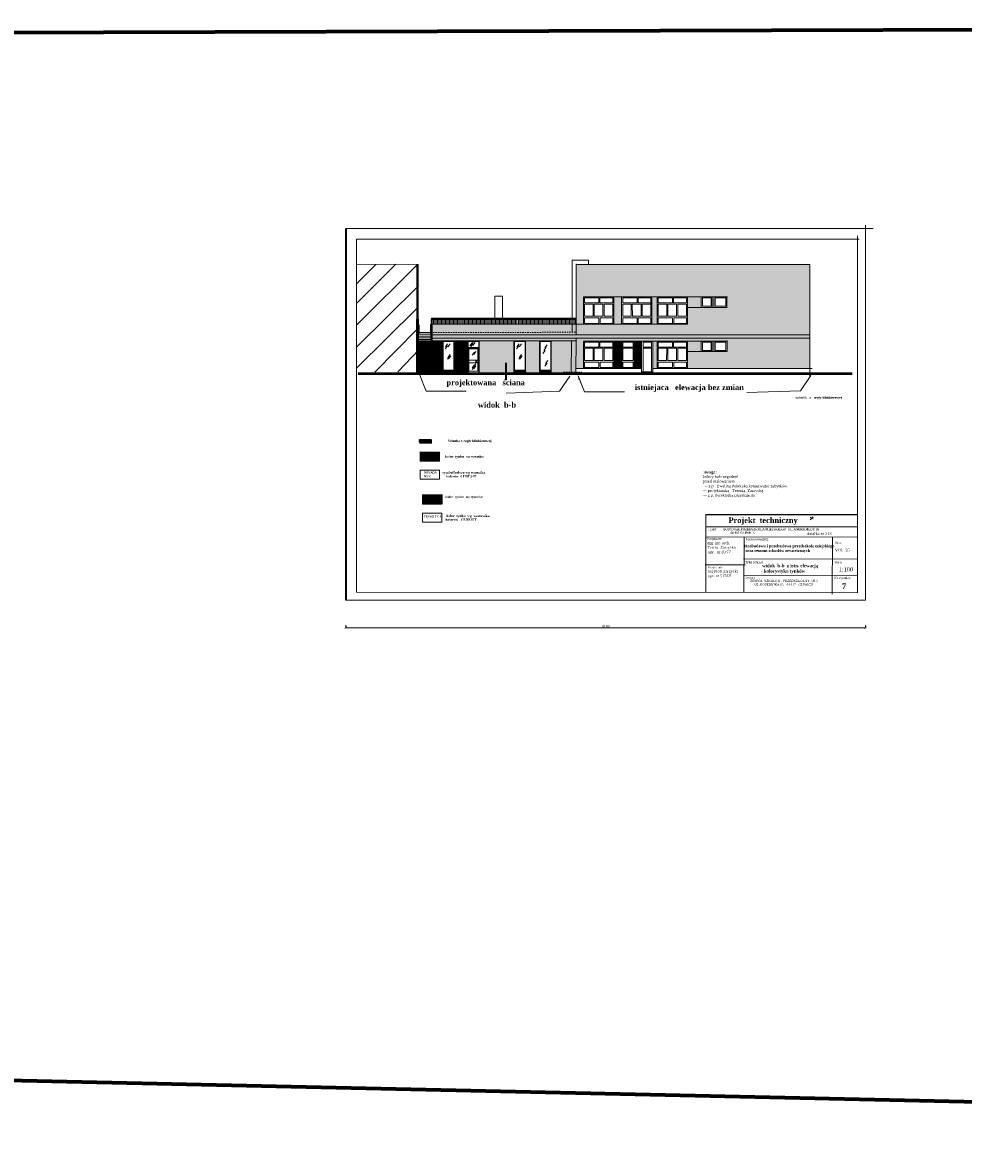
# Model space of a CAD drawing. Header units: millimetres. Extents: x 71367 to 297009, y -32559 to 7655.
# Tile 5 of 17: x 81849 to 89448, y -32559 to -23426. Entities that reach past the tile are written whole.
import ezdxf

# ---------------------------------------------------------------- set-up
doc = ezdxf.new("R2010")
doc.units = ezdxf.units.MM
doc.linetypes.add('2_LKR', pattern=[20, 12, -8])
doc.linetypes.add('ACAD_ISO03W100', pattern=[30, 12, -18])
doc.layers.get('0').update_dxf_attribs({"lineweight": 70})
doc.layers.add('URZADZENIA SANITARNE', color=7, linetype='Continuous')
doc.layers.add('wymiarowanie', color=7, linetype='Continuous', lineweight=30)
doc.styles.get("Standard").update_dxf_attribs({"font": 'phagspa.ttf'})
doc.dimstyles.new('ISO-25', dxfattribs={"dimtxt": 20, "dimasz": 20, "dimexe": 1.25, "dimexo": 0.625, "dimtad": 1, "dimdec": 0, "dimtxsty": 'Standard', "dimblk": 'ARCHTICK', "dimcen": 2.5, "dimclrd": 6, "dimclre": 6, "dimadec": 0, "dimazin": 0, "dimtfac": 1, "dimtdec": 0, "dimtmove": 0, "dimatfit": 3, "dimldrblk": 'ARCHTICK', "dimfxl": 20, "dimfxlon": 1, "dimlwd": 9, "dimlwe": 9, "dimarcsym": 0})
pattern_1 = [(0, (12081.377, -116.803), (0, 6.985), [5.08, -1.905]), (90, (12081.377, -116.803), (-6.985, 4e-16), [5.08, -1.905])]
pattern_2 = [(0, (0, 0), (0, 6.985), [5.08, -1.905]), (90, (0, 0), (-6.985, 4e-16), [5.08, -1.905])]

# ---------------------------------------------------------------- blocks, each defined once
blk = doc.blocks.new('_ArchTick')
at = {"color": 0, "linetype": 'ByBlock', "const_width": 0.15}
blk.add_lwpolyline([(-0.5, -0.5), (0.5, 0.5)], dxfattribs=at)
blk = doc.blocks.new('*D750')
at = {"color": 6, "lineweight": 9, "transparency": 16777216}
for p, q in [((84459.9, -28293.4), (84459.9, -28314.6)), ((88659, -28293.4), (88659, -28314.6)), ((88659, -28313.4), (84459.9, -28313.4))]:
    blk.add_line(p, q, dxfattribs=at)
at = {"layer": 'Defpoints', "color": 0, "lineweight": 25, "transparency": 16777216}
for p in [(84459.9, -28089.3), (88659, -28089.3), (84459.9, -28313.4)]:
    blk.add_point(p, dxfattribs=at)
at = {"color": 6, "lineweight": 9, "transparency": 16777216, "xscale": 20, "yscale": 20, "zscale": 20, "rotation": 180}
blk.add_blockref('_ArchTick', (84459.9, -28313.4), dxfattribs=at)
at = {"color": 6, "lineweight": 9, "transparency": 16777216, "xscale": 20, "yscale": 20, "zscale": 20}
blk.add_blockref('_ArchTick', (88659, -28313.4), dxfattribs=at)
at = {"color": 0, "lineweight": 30, "transparency": 16777216, "insert": (86559.4, -28302.3), "char_height": 20, "attachment_point": 5}
blk.add_mtext('4199', dxfattribs=at)

msp = doc.modelspace()

# ---------------------------------------------------------------- hatches: boundary and pattern name
at = {"layer": 'URZADZENIA SANITARNE', "lineweight": 20, "transparency": 33554595}
h = msp.add_hatch(dxfattribs=at)
h.set_pattern_fill('ANGLE', color=51)
h.set_pattern_definition(pattern_1)
h.paths.add_polyline_path([(88208, -25379.4), (86321.7, -25379.4), (86320.3, -25861.1), (86379.1, -25861.1), (86379.1, -25641.1), (86687.3, -25641.1), (86974.3, -25641.1), (87538.8, -25641.1), (87538.8, -25726.1), (87219.4, -25726.1), (87219.4, -25861.1), (86974.3, -25861.1), (86320.4, -25861.1), (86320.4, -25927.1), (86320.1, -25927.1), (86320.1, -25946.7), (88208, -25946.7)])
h = msp.add_hatch(dxfattribs=at)
h.set_pattern_fill('ANGLE', color=22)
h.set_pattern_definition(pattern_1)
h.paths.add_polyline_path([(86687.3, -25641.1), (86624.2, -25641.1), (86624.2, -25861.1), (86687.3, -25861.1)])
h.paths.add_polyline_path([(86974.3, -25641.1), (86932.3, -25641.1), (86932.3, -25861.1), (86974.2, -25861.1), (86974.2, -25825.4)])
h.paths.add_polyline_path([(87329.2, -25641.1), (87219.4, -25641.1), (87219.4, -25726.1), (87329.2, -25726.1)])
h = msp.add_hatch(dxfattribs=at)
h.set_pattern_fill('ANGLE', color=51)
h.set_pattern_definition(pattern_1)
h.paths.add_polyline_path([(86320.3, -25861.1), (85155.9, -25861.1), (85156, -25946.7), (86320.1, -25946.7)])
h = msp.add_hatch(dxfattribs=at)
h.set_pattern_fill('ANGLE', color=22)
h.set_pattern_definition(pattern_2)
h.paths.add_polyline_path([(85241.2, -25996.8), (85156.1, -25997), (85156.1, -26008.6), (85108.6, -26008.6), (85097.2, -26008.6), (85097.2, -26026.8), (85087.9, -26026.8), (85087.8, -26008.6), (85038, -26008.6), (85037.4, -26259.1), (85241.2, -26259.1)])
h = msp.add_hatch(dxfattribs=at)
h.set_pattern_fill('ANGLE', color=22)
h.set_pattern_definition(pattern_1)
h.paths.add_polyline_path([(88208, -25946.7), (85156, -25946.7), (85156.1, -25974.8), (88208, -25974.8)])
h = msp.add_hatch(dxfattribs=at)
h.set_pattern_fill('ANGLE', color=51)
h.set_pattern_definition(pattern_1)
h.paths.add_polyline_path([(86320, -25974.8), (85156.1, -25974.8), (85156.1, -25997), (85241.2, -25996.8), (85335.8, -25996.8), (85336.2, -25996.8), (85443.6, -25996.8), (85443.6, -25996.8), (85538.1, -25996.8), (85818, -25996.8), (85818, -25996.8), (85912.6, -25996.8), (85922.1, -25996.8), (86025.4, -25996.8), (86025.4, -25996.8), (86119.9, -25996.8), (86319.9, -25997)])
h = msp.add_hatch(dxfattribs=at)
h.set_pattern_fill('ANGLE', color=22)
h.set_pattern_definition(pattern_2)
h.paths.add_polyline_path([(85443.6, -25996.8), (85336.2, -25996.8), (85335.8, -25996.8), (85335.8, -26259.1), (85443.6, -26259)])
h = msp.add_hatch(dxfattribs=at)
h.set_pattern_fill('ANGLE', color=22)
h.set_pattern_definition(pattern_1)
h.paths.add_polyline_path([(86282.2, -25997), (86119.9, -25996.9), (86119.9, -26259.1), (86279.6, -26259.1)])
h.paths.add_polyline_path([(86025.4, -25996.9), (85912.6, -25996.9), (85912.6, -26259.1), (86025.4, -26259.1)])
h.paths.add_polyline_path([(85818, -25996.9), (85443.6, -25996.8), (85443.6, -26259.1), (85537.8, -26259.1), (85818, -26259.1), (85818, -26228.6)])
h.paths.add_polyline_path([(85533.5, -26254.1), (85448.6, -26254.1), (85448.6, -26001.8), (85533.5, -26001.8)], flags=16)
h.paths.add_polyline_path([(85527.5, -26240.9), (85452.7, -26240.9), (85452.7, -26061.3), (85527.5, -26061.3)], flags=0)
h.paths.add_polyline_path([(85515.2, -26153.1), (85515.2, -26173.1), (85510.3, -26173.1), (85510.3, -26153.1)], flags=0)
h = msp.add_hatch(dxfattribs=at)
h.set_pattern_fill('ANGLE', color=22)
h.set_pattern_definition(pattern_1)
h.paths.add_polyline_path([(86973.7, -25998.4), (86939.2, -25998.4), (86939.2, -26218.4), (86974.2, -26218.4)])
h.paths.add_polyline_path([(87329.2, -25998.4), (87218.8, -25998.4), (87218.8, -26083.4), (87329.2, -26083.4)])
h.paths.add_polyline_path([(86319.9, -25997), (86282.2, -25997), (86279.7, -26248.5), (86319.2, -26248.5)])
at = {"layer": 'URZADZENIA SANITARNE', "linetype": 'ACAD_ISO03W100', "lineweight": 20, "transparency": 33554595}
h = msp.add_hatch(dxfattribs=at)
h.set_pattern_fill('ANGLE', color=51)
h.set_pattern_definition(pattern_1)
h.paths.add_polyline_path([(88208, -25974.8), (86320, -25974.8), (86319.3, -26218.4), (86379.1, -26218.4), (86379.1, -25998.4), (86691, -25998.4), (86849.7, -25998.4), (87539.2, -25998.4), (87539.2, -26083.4), (87433.5, -26083.4), (87218.8, -26083.4), (87218.8, -26218.4), (88208, -26218.4)])
h = msp.add_hatch(dxfattribs=at)
h.set_pattern_fill('ANGLE', color=22)
h.set_pattern_definition(pattern_1)
h.paths.add_polyline_path([(86849.2, -25998.4), (86789.2, -25998.4), (86789.2, -26218.4), (86849.2, -26218.4)])
h.paths.add_polyline_path([(86689.2, -25998.4), (86624.2, -25998.4), (86624.2, -26218.4), (86689.2, -26218.4)])
at = {"layer": 'URZADZENIA SANITARNE', "lineweight": 20, "transparency": 33554595}
h = msp.add_hatch(dxfattribs=at)
h.set_pattern_fill('ANGLE', color=22)
h.set_pattern_definition(pattern_2)
h.paths.add_polyline_path([(85216.9, -26893.9), (85059.5, -26893.8), (85059.5, -26966.9), (85216.9, -26966.9)])
at = {"layer": 'URZADZENIA SANITARNE', "lineweight": 30, "transparency": 33554595}
h = msp.add_hatch(dxfattribs=at)
h.set_pattern_fill('ANGLE', color=51)
h.set_pattern_definition([(0, (-17772.995, 6328.284), (0, 6.985), [5.08, -1.905]), (90, (-17772.995, 6328.284), (-6.985, 4e-16), [5.08, -1.905])])
h.paths.add_polyline_path([(85235.6, -27238), (85078.2, -27238), (85078.2, -27312.5), (85235.6, -27312.5)])

# ---------------------------------------------------------------- linework, layer by layer
at = {"color": 3, "lineweight": 70}
for p, q in [((107961.4, -23425.8), (71374.3, -23541.5)), ((108057.6, -32558.8), (71374.3, -31738.9))]:
    msp.add_line(p, q, dxfattribs=at)
at = {"lineweight": 35}
for p, q in [((84459.9, -25089.3), (84459.9, -28089.3)), ((85156.1, -26000.8), (85156.1, -26008.9))]:
    msp.add_line(p, q, dxfattribs=at)
at = {"color": 0, "lineweight": 20}
for p, q in [((84702.9, -25379.4), (84544, -25539.4)), ((85039, -25380.1), (84546.6, -25868.5)), ((84549, -25377.8), (85046.1, -25379.4)), ((84862.9, -25377.5), (84550.7, -25689.3)), ((86287.7, -25345.3), (86420.5, -25345.3)), ((86321.7, -25373.5), (86320.3, -25861.1)), ((86321.7, -25379.4), (88208, -25379.4)), ((86420.5, -25345.3), (86420.5, -25379.4)), ((88208, -25379.4), (88208, -26285.3)), ((85046.9, -25550.9), (84547, -26046.7)), ((86378.9, -25649.6), (86379.1, -25649.6)), ((86379.1, -25641.1), (86687.3, -25641.1)), ((86379.1, -25861.1), (86379.1, -25641.1)), ((86388.3, -25641.1), (86388.3, -25640)), ((86388.3, -25649.6), (86504.7, -25649.6)), ((86388.3, -25689.3), (86388.3, -25649.6)), ((86504.7, -25689.3), (86504.7, -25649.6)), ((86512.9, -25689.3), (86512.9, -25649.6)), ((86512.9, -25649.6), (86616.5, -25649.6)), ((86616.5, -25689.3), (86616.5, -25649.7)), ((86624.2, -25861.1), (86624.2, -25640.9)), ((86687.3, -25641.1), (86974.3, -25641.1)), ((86687.3, -25861.1), (86687.3, -25641.1)), ((86696.4, -25649.6), (86812.8, -25649.6)), ((86696.4, -25689.3), (86696.4, -25649.6)), ((86812.8, -25689.3), (86812.8, -25649.6)), ((86821.1, -25689.3), (86821.1, -25649.6)), ((86821.1, -25649.6), (86924.7, -25649.6)), ((86924.7, -25797.9), (86924.7, -25649.7)), ((86932.3, -25861.1), (86932.3, -25640.9)), ((86974.1, -25649.6), (86974.3, -25649.6)), ((86974.3, -25641.1), (87542.1, -25641.1)), ((86974.3, -25861.1), (86974.3, -25641.1)), ((86983.5, -25649.6), (87099.9, -25649.6)), ((86983.5, -25689.3), (86983.5, -25649.6)), ((87099.9, -25689.3), (87099.9, -25649.6)), ((87108.1, -25689.3), (87108.1, -25649.6)), ((87108.1, -25649.6), (87211.7, -25649.6)), ((87211.7, -25689.3), (87211.7, -25649.7)), ((87219.4, -25861.1), (87219.4, -25640.9)), ((87329.2, -25726.1), (87329.2, -25641)), ((87329.2, -25726.1), (87329.2, -25641.1)), ((87340.2, -25649.6), (87410, -25649.6)), ((87340.2, -25649.6), (87340.2, -25716.7)), ((87410, -25649.6), (87410, -25716.7)), ((87419.2, -25641.1), (87419.2, -25726.1)), ((87433.5, -25641.1), (87433.5, -25726.1)), ((87443, -25649.6), (87528.3, -25649.6)), ((87443, -25649.6), (87443, -25716.7)), ((87528.3, -25649.6), (87528.3, -25716.7)), ((87538.8, -25641.1), (87538.8, -25726.1)), ((85031.1, -25737.5), (84547.1, -26216.8)), ((86388.3, -25689.3), (86504.7, -25689.3)), ((86388.3, -25698.9), (86457.1, -25698.9)), ((86388.3, -25797.9), (86388.3, -25698.9)), ((86456.9, -25797.9), (86457.1, -25698.9)), ((86466.5, -25799.3), (86465.8, -25698.9)), ((86465.8, -25698.9), (86536.6, -25698.9)), ((86512.9, -25689.3), (86616.8, -25689.3)), ((86536.6, -25797.9), (86536.6, -25698.9)), ((86546.6, -25797.9), (86546.6, -25698.9)), ((86546.6, -25698.9), (86616.6, -25698.9)), ((86616.5, -25797.9), (86616.5, -25698.9)), ((86696.4, -25689.3), (86812.8, -25689.3)), ((86696.4, -25698.9), (86765.3, -25698.9)), ((86696.4, -25797.9), (86696.4, -25698.9)), ((86765, -25797.9), (86765.3, -25698.9)), ((86774.6, -25799.3), (86773.9, -25698.9)), ((86773.9, -25698.9), (86844.8, -25698.9)), ((86821.1, -25689.3), (86924.9, -25689.3)), ((86844.8, -25797.9), (86844.8, -25698.9)), ((86854.8, -25797.9), (86854.8, -25698.9)), ((86854.8, -25698.9), (86924.7, -25698.9)), ((86983.5, -25689.3), (87099.9, -25689.3)), ((86983.5, -25698.9), (87052.3, -25698.9)), ((86983.5, -25797.9), (86983.5, -25698.9)), ((87052.1, -25797.9), (87052.3, -25698.9)), ((87061.7, -25799.3), (87061, -25698.9)), ((87061, -25698.9), (87131.8, -25698.9)), ((87108.1, -25689.3), (87212, -25689.3)), ((87131.8, -25797.9), (87131.8, -25698.9)), ((87141.8, -25797.9), (87141.8, -25698.9)), ((87141.8, -25698.9), (87211.7, -25698.9)), ((87211.7, -25797.9), (87211.7, -25698.9)), ((87219.4, -25726.1), (87539.2, -25726.1)), ((87340.2, -25716.7), (87410, -25716.7)), ((87443, -25716.7), (87528.3, -25716.7)), ((85148.4, -25817.8), (86320.2, -25817.8)), ((85156.1, -26008.9), (85155.9, -25811)), ((86388.3, -25797.9), (86456.9, -25797.9)), ((86388.3, -25810), (86504.7, -25810)), ((86388.3, -25855), (86388.3, -25810)), ((86466.5, -25797.9), (86536.6, -25797.9)), ((86504.7, -25855), (86504.7, -25809.6)), ((86513.6, -25855), (86513.6, -25810)), ((86513.6, -25810), (86616.5, -25810)), ((86546.6, -25797.9), (86616.5, -25797.9)), ((86616.5, -25855), (86616.5, -25810)), ((86696.4, -25797.9), (86765, -25797.9)), ((86696.4, -25810), (86812.8, -25810)), ((86696.4, -25855), (86696.4, -25810)), ((86774.6, -25797.9), (86844.8, -25797.9)), ((86812.8, -25855), (86812.8, -25809.6)), ((86821.7, -25855), (86821.7, -25810)), ((86821.7, -25810), (86924.7, -25810)), ((86854.8, -25797.9), (86924.7, -25797.9)), ((86924.7, -25855), (86924.7, -25810)), ((86974.2, -25862.6), (86974.2, -25825.4)), ((86983.5, -25797.9), (87052.1, -25797.9)), ((86983.5, -25810), (87099.9, -25810)), ((86983.5, -25855), (86983.5, -25810)), ((87061.7, -25797.9), (87131.8, -25797.9)), ((87099.9, -25855), (87099.9, -25809.6)), ((87108.8, -25855), (87108.8, -25810)), ((87108.8, -25810), (87211.7, -25810)), ((87141.8, -25797.9), (87211.7, -25797.9)), ((87211.7, -25855), (87211.7, -25810)), ((85036.4, -25903), (84693.7, -26249)), ((85036.9, -25928.4), (85156, -25928.4)), ((85155.7, -25861.1), (87214.7, -25861.1)), ((86320.3, -25861.1), (86320.1, -25946.7)), ((86379.1, -25861.1), (86624.2, -25861.1)), ((86388.3, -25855), (86504.7, -25855)), ((86513.6, -25855), (86617.5, -25855)), ((86687.3, -25861.1), (86932.3, -25861.1)), ((86696.4, -25855), (86812.8, -25855)), ((86821.7, -25855), (86925.6, -25855)), ((86974.3, -25861.1), (87219.4, -25861.1)), ((86983.5, -25855), (87099.9, -25855)), ((87108.8, -25855), (87212.7, -25855)), ((85037.4, -25943.1), (85155.9, -25943.1)), ((85037.4, -25957.4), (85155.9, -25957.4)), ((85037.4, -25972), (85155.9, -25972)), ((85037.4, -25986.2), (85155.9, -25986.2)), ((85155.9, -25946.7), (88208, -25946.7)), ((85155.9, -25974.8), (88208, -25974.8)), ((85241.2, -26259.1), (85241.2, -25996.8)), ((85241.2, -25996.8), (85335.8, -25996.8)), ((85241.8, -25996.8), (85336.2, -25996.8)), ((85246.2, -26001.8), (85246.2, -26233.5)), ((85246.2, -26001.8), (85331.1, -26001.8)), ((85250.8, -25996.8), (85335.7, -25996.8)), ((85282.1, -26019.7), (85264.2, -26043.9)), ((85301.6, -26021.4), (85283.7, -26045.6)), ((85331.1, -26232.7), (85331.1, -26001.8)), ((85335.8, -26259.1), (85335.8, -25996.8)), ((85443.6, -26259.1), (85443.6, -25996.8)), ((85443.6, -26259.1), (85443.6, -25996.8)), ((85443.6, -25996.8), (85538.1, -25996.8)), ((85448.6, -26001.8), (85448.6, -26254.1)), ((85448.6, -26001.8), (85533.5, -26001.8)), ((85479.6, -26011.5), (85461.7, -26035.7)), ((85479.6, -26011.5), (85461.7, -26035.7)), ((85479.6, -26011.5), (85461.7, -26035.7)), ((85488.6, -26018.8), (85470.7, -26043)), ((85489.6, -26006.7), (85471.7, -26030.9)), ((85503.8, -26010.4), (85486, -26034.6)), ((85533.5, -26254.3), (85533.5, -26001.8)), ((85538.1, -26259.1), (85538.1, -25996.8)), ((85818, -26259.1), (85818, -25996.8)), ((85818, -25996.8), (85912.6, -25996.8)), ((85823, -26001.8), (85823, -26228.4)), ((85823, -26001.8), (85907.9, -26001.8)), ((85827.6, -25996.8), (85922.1, -25996.8)), ((85858.9, -26019.7), (85841, -26043.9)), ((85878.4, -26021.4), (85860.5, -26045.6)), ((85907.9, -26228.4), (85907.9, -26001.8)), ((85912.6, -26259.1), (85912.6, -25996.8)), ((86025.4, -25996.8), (86119.9, -25996.8)), ((86025.4, -26260.7), (86025.4, -25996.8)), ((86025.4, -26259.1), (86025.4, -25996.8)), ((86025.4, -25996.8), (86119.9, -25996.8)), ((86030.4, -26001.8), (86030.4, -26228.4)), ((86030.4, -26001.8), (86115.3, -26001.8)), ((86085.2, -26028.3), (86067.3, -26052.5)), ((86115.3, -26233.8), (86115.3, -26001.8)), ((86119.9, -26259.7), (86119.9, -25996.8)), ((86119.9, -26259.1), (86119.9, -25996.8)), ((86282.2, -25997), (86279.6, -26258.9)), ((86320, -25974.8), (86319.2, -26258.9)), ((86378.9, -26006.9), (86379.1, -26006.9)), ((86379.1, -25998.4), (86691, -25998.4)), ((86379.1, -26218.4), (86379.1, -25998.4)), ((86388.3, -25998.4), (86388.3, -25997.3)), ((86388.3, -26006.9), (86504.7, -26006.9)), ((86388.3, -26046.6), (86388.3, -26006.9)), ((86504.7, -26046.6), (86504.7, -26006.9)), ((86512.9, -26046.6), (86512.9, -26006.9)), ((86512.9, -26006.9), (86616.5, -26006.9)), ((86616.5, -26155.2), (86616.5, -26007)), ((86624.2, -26218.4), (86624.2, -25998.2)), ((86689.2, -26218.4), (86689.2, -25998.4)), ((86689.2, -25998.4), (86849.7, -25998.4)), ((86689.2, -26218.4), (86689.2, -25998.4)), ((86698.2, -26007.1), (86781.5, -26007.1)), ((86698.2, -26046.9), (86698.2, -26007.1)), ((86781.5, -26046.9), (86781.5, -26007.1)), ((86789.2, -26218.4), (86789.2, -25998.4)), ((86849.2, -26261), (86849.2, -25998.4)), ((86849.2, -25998.4), (87539.2, -25998.4)), ((86860.6, -26007.1), (86929.2, -26007.1)), ((86860.6, -26046.9), (86860.6, -26007.1)), ((86929.2, -26046.9), (86929.2, -26007.1)), ((86939.2, -26259.1), (86939.2, -25998.6)), ((86973.5, -26006.9), (86973.7, -26006.9)), ((86974.2, -26218.4), (86973.7, -25998.4)), ((86973.7, -25998.4), (87218.8, -25998.4)), ((86982.9, -26006.9), (87099.3, -26006.9)), ((86982.9, -26046.6), (86982.9, -26006.9)), ((87099.3, -26046.6), (87099.3, -26006.9)), ((87107.5, -26046.6), (87107.5, -26006.9)), ((87107.5, -26006.9), (87211.1, -26006.9)), ((87211.1, -26155.2), (87211.1, -26007)), ((87218.8, -26218.4), (87218.8, -25998.2)), ((87329.2, -26083.4), (87329.2, -25998.4)), ((87340.2, -26006.9), (87410, -26006.9)), ((87340.2, -26006.9), (87340.2, -26074)), ((87410, -26006.9), (87410, -26074)), ((87419.2, -25998.4), (87419.2, -26083.4)), ((87433.5, -25998.4), (87433.5, -26083.4)), ((87443, -26006.9), (87528.3, -26006.9)), ((87443, -26006.9), (87443, -26074)), ((87528.3, -26006.9), (87528.3, -26074)), ((87539.2, -26083.4), (87539.2, -25992.3)), ((85052.2, -26065.9), (84879, -26246.3)), ((85280.4, -26035.8), (85262.5, -26059.9)), ((85298.2, -26119.3), (85280.3, -26143.5)), ((85301.6, -26105.8), (85283.7, -26130)), ((85307.5, -26116.8), (85289.6, -26141)), ((85448.6, -26049.1), (85538, -26049.1)), ((85448.6, -26054.1), (85533.5, -26054.1)), ((85451.6, -26061.3), (85527.5, -26061.3)), ((85452.7, -26240.9), (85452.7, -26059.1)), ((85499.1, -26088.8), (85481.2, -26112.9)), ((85510.7, -26081.9), (85492.8, -26106.1)), ((85527.5, -26061.3), (85527.5, -26240.9)), ((85857.2, -26035.8), (85839.3, -26059.9)), ((85875, -26119.3), (85857.1, -26143.5)), ((85878.4, -26105.8), (85860.5, -26130)), ((85884.3, -26116.8), (85866.4, -26141)), ((86070.3, -26074.2), (86052.4, -26098.4)), ((86078.4, -26049.9), (86060.5, -26074.1)), ((86388.3, -26046.6), (86504.7, -26046.6)), ((86388.3, -26056.2), (86457.1, -26056.2)), ((86388.3, -26155.2), (86388.3, -26056.2)), ((86456.9, -26155.2), (86457.1, -26056.2)), ((86466.5, -26156.6), (86465.8, -26056.2)), ((86465.8, -26056.2), (86536.6, -26056.2)), ((86512.9, -26046.6), (86616.8, -26046.6)), ((86536.6, -26155.2), (86536.6, -26056.2)), ((86546.6, -26155.2), (86546.6, -26056.2)), ((86546.6, -26056.2), (86616.5, -26056.2)), ((86698.2, -26046.9), (86781.8, -26046.9)), ((86698.2, -26056.5), (86781.5, -26056.5)), ((86698.2, -26155.4), (86698.2, -26056.5)), ((86781.5, -26155.4), (86781.5, -26056.5)), ((86860.6, -26046.9), (86929.2, -26046.9)), ((86860.6, -26246.4), (86860.6, -26056.5)), ((86860.6, -26056.5), (86932.7, -26056.5)), ((86929.2, -26246.2), (86929.2, -26056.5)), ((86982.9, -26046.6), (87099.3, -26046.6)), ((86982.9, -26056.2), (87051.7, -26056.2)), ((86982.9, -26155.2), (86982.9, -26056.2)), ((87051.5, -26155.2), (87051.7, -26056.2)), ((87061.1, -26156.6), (87060.4, -26056.2)), ((87060.4, -26056.2), (87131.2, -26056.2)), ((87107.5, -26046.6), (87211.4, -26046.6)), ((87131.2, -26155.2), (87131.2, -26056.2)), ((87141.2, -26155.2), (87141.2, -26056.2)), ((87141.2, -26056.2), (87211.1, -26056.2)), ((87219.2, -26083.4), (87449.7, -26083.4)), ((87340.2, -26074), (87410, -26074)), ((87433.5, -26083.4), (87539.2, -26083.4)), ((87443, -26074), (87528.3, -26074)), ((85450.9, -26153.1), (85528.9, -26153.1)), ((85451.8, -26173.1), (85528.9, -26173.1)), ((85499.1, -26188.9), (85481.2, -26213.1)), ((85499.1, -26204.3), (85481.2, -26228.5)), ((85510.7, -26182.1), (85492.8, -26206.2)), ((85510.7, -26197.5), (85492.8, -26221.7)), ((85510.3, -26153), (85510.3, -26174.3)), ((85515.2, -26153), (85515.2, -26174.3)), ((86085.2, -26175.4), (86067.3, -26199.6)), ((86092, -26155.2), (86074.1, -26179.4)), ((86378.7, -26167.3), (86379.1, -26167.3)), ((86388.3, -26155.2), (86456.9, -26155.2)), ((86388.3, -26167.3), (86504.7, -26167.3)), ((86388.3, -26212.4), (86388.3, -26167.3)), ((86466.5, -26155.2), (86536.6, -26155.2)), ((86504.7, -26212.4), (86504.7, -26166.9)), ((86513.6, -26212.4), (86513.6, -26167.3)), ((86513.6, -26167.3), (86616.5, -26167.3)), ((86546.6, -26155.2), (86616.5, -26155.2)), ((86616.5, -26212.4), (86616.5, -26167.3)), ((86697.8, -26167.5), (86781.5, -26167.5)), ((86698.2, -26155.4), (86781.5, -26155.4)), ((86698.2, -26212.6), (86698.2, -26167.5)), ((86781.5, -26212.6), (86781.5, -26167.5)), ((86973.3, -26167.3), (86973.7, -26167.3)), ((86982.9, -26155.2), (87051.5, -26155.2)), ((86982.9, -26167.3), (87099.3, -26167.3)), ((86982.9, -26212.4), (86982.9, -26167.3)), ((87061.1, -26155.2), (87131.2, -26155.2)), ((87099.3, -26212.4), (87099.3, -26166.9)), ((87108.2, -26212.4), (87108.2, -26167.3)), ((87108.2, -26167.3), (87211.1, -26167.3)), ((87141.2, -26155.2), (87211.1, -26155.2)), ((87211.1, -26212.4), (87211.1, -26167.3)), ((85058.8, -26273.5), (85109, -26401.8)), ((85336.1, -26237.6), (85241.2, -26237.6)), ((85336.2, -26237.6), (85241.7, -26237.6)), ((85331.1, -26232.6), (85246.2, -26232.6)), ((85335.8, -26259.1), (85443.6, -26259)), ((85443.3, -26259.1), (85339.4, -26259.1)), ((85537.8, -26259.1), (85433.9, -26259.1)), ((85538.5, -26259.1), (85443.6, -26259.1)), ((85533.5, -26254.1), (85448.6, -26254.1)), ((85527.5, -26240.9), (85452.7, -26240.9)), ((85538.4, -26259), (85538.4, -26259)), ((85913.1, -26237.7), (85818.2, -26237.7)), ((85913.9, -26233.3), (85818.5, -26233.3)), ((86119.8, -26233.3), (86025.5, -26233.3)), ((86120.5, -26237.7), (86025.5, -26237.7)), ((86186.9, -26403.7), (86270.7, -26281)), ((86319.1, -26218.4), (86850.6, -26218.4)), ((86336.3, -26278.8), (86386.6, -26407.1)), ((86388.3, -26212.4), (86504.7, -26212.4)), ((86513.6, -26212.4), (86617.5, -26212.4)), ((86689.2, -26218.4), (86789.2, -26218.4)), ((86698.2, -26212.6), (86782.5, -26212.6)), ((86847.9, -26231.8), (86849.2, -26231.8)), ((86847.9, -26246.7), (86939.8, -26246.7)), ((86849.2, -26218.4), (86849.2, -26259.1)), ((86939.2, -26218.4), (88227.4, -26218.4)), ((86939.2, -26231.8), (86939.8, -26231.8)), ((86973.7, -26218.4), (87218.8, -26218.4)), ((86982.9, -26212.4), (87099.3, -26212.4)), ((87108.2, -26212.4), (87212.1, -26212.4)), ((88131.7, -26398.7), (88215.4, -26276)), ((85749.4, -26310.1), (85756.7, -26310.1)), ((85109, -26401.8), (85432.9, -26401.8)), ((85754.2, -26417.6), (86186.9, -26403.7)), ((86386.6, -26407.1), (86710.5, -26407.1)), ((87698.9, -26412.7), (88131.7, -26398.7)), ((85151.2, -26793.9), (85056.3, -26793.9)), ((85057.4, -26893.8), (85216.9, -26893.9)), ((85059.5, -26966.9), (85059.5, -26893.8)), ((85216.9, -26893.9), (85216.9, -26966.9)), ((85216.9, -26966.9), (85059.5, -26966.9)), ((85059.5, -27041.4), (85216.9, -27041.4)), ((85059.5, -27114.4), (85059.5, -27041.4)), ((85216.9, -27114.4), (85059.5, -27114.4)), ((85216.9, -27041.4), (85216.9, -27114.4)), ((85078.8, -27314.3), (85078.8, -27241.4)), ((85236.2, -27241.4), (85078.8, -27241.4)), ((85236.2, -27241.4), (85236.2, -27314.3)), ((85236.2, -27314.3), (85078.8, -27314.3)), ((85078.8, -27388.8), (85236.2, -27388.8)), ((85078.8, -27461.8), (85078.8, -27388.8)), ((85236.2, -27388.8), (85236.2, -27461.8)), ((85236.2, -27461.8), (85078.8, -27461.8))]:
    msp.add_line(p, q, dxfattribs=at)
at = {"lineweight": 40}
msp.add_line((85037.4, -26258.7), (85039.4, -25377.1), dxfattribs=at)
at = {"lineweight": 20}
for p, q in [((86289, -25924.6), (86287.7, -25345.3)), ((85662.6, -25817.9), (85662.5, -25635.9)), ((85662.5, -25635.9), (85726, -25635.9)), ((85726, -25635.9), (85725.8, -25818)), ((85241.2, -25996.8), (85151.5, -25997)), ((85336.2, -25996.8), (86319.9, -25997)), ((85749.4, -26173.8), (85749.4, -26310.1)), ((85756.7, -26173.8), (85756.7, -26310.1)), ((85241.2, -26228.6), (85241.2, -26260.7)), ((85335.8, -26231), (85335.8, -26259)), ((85443.6, -26228.6), (85443.6, -26259.2)), ((85538.1, -26231), (85538.1, -26259.1)), ((85538.2, -26231), (85538.2, -26259.1)), ((85818, -26228.6), (85818, -26260.7)), ((85912.6, -26231), (85912.6, -26259.1)), ((86025.4, -26228.6), (86025.4, -26260.7)), ((86119.9, -26231), (86119.9, -26259)), ((88234.7, -27417.3), (88210.6, -27441.5)), ((88210.9, -27420.1), (88236.1, -27433.3)), ((88593.1, -28030.3), (88592.4, -27399.3)), ((87368, -27579.2), (88587.9, -27580.6)), ((87369.9, -27497), (88592.5, -27497)), ((87362, -27805.1), (87685.8, -27805.4)), ((88593.1, -28029), (84546.5, -28027.2)), ((87369.2, -27978), (87369.2, -28028.9))]:
    msp.add_line(p, q, dxfattribs=at)
at = {"color": 1, "lineweight": 30}
for p, q in [((85040.3, -25817.7), (85044.7, -25817.7)), ((85040.3, -25817.7), (85040.3, -25890.3)), ((85045.7, -25817.7), (85041.2, -25817.7)), ((85044.2, -25817.7), (85044.2, -25890.3)), ((85150.7, -25817.7), (85150.7, -25890.3)), ((85154.5, -25817.7), (85154.5, -25890.3)), ((85044.2, -25890.2), (85040.3, -25890.2)), ((85044.9, -25866.6), (85044.9, -25939.2)), ((85044.9, -25867.6), (85049.9, -25867.6)), ((85048.8, -25866.6), (85048.8, -25939.2)), ((85149.9, -25867.6), (85144.9, -25867.6)), ((85146.1, -25866.6), (85146.1, -25939.2)), ((85149.9, -25866.6), (85149.9, -25939.2)), ((85150.6, -25890.2), (85154.5, -25890.2)), ((85042.8, -25939.1), (85047.2, -25939.1)), ((85048.8, -25939.1), (85044.9, -25939.1)), ((85146, -25939.1), (85149.9, -25939.1)), ((85152, -25939.1), (85147.6, -25939.1))]:
    msp.add_line(p, q, dxfattribs=at)
at = {"color": 22, "lineweight": 30}
msp.add_line((85154.6, -25817.7), (85150.1, -25817.7), dxfattribs=at)
at = {"color": 1, "lineweight": 40}
msp.add_line((85158.3, -25817.5), (86320.2, -25817.8), dxfattribs=at)
at = {"color": 22, "lineweight": 9}
for p, q in [((85166.9, -25861.1), (85166.9, -25817.5)), ((85177.8, -25861.1), (85177.8, -25817.5)), ((85188.6, -25861.1), (85188.6, -25817.5)), ((85199.5, -25861.1), (85199.5, -25817.5)), ((85210.5, -25861.1), (85210.5, -25817.5)), ((85221.4, -25861.1), (85221.4, -25817.5)), ((85232.3, -25861.1), (85232.3, -25817.5)), ((85243.1, -25861.1), (85243.1, -25817.5)), ((85254.1, -25861.1), (85254.1, -25817.5)), ((85265, -25861.1), (85265, -25817.5)), ((85275.8, -25861.1), (85275.8, -25817.5)), ((85286.7, -25861.1), (85286.7, -25817.5)), ((85297.6, -25861.1), (85297.6, -25817.5)), ((85308.6, -25861.1), (85308.6, -25817.5)), ((85319.5, -25861.1), (85319.5, -25817.5)), ((85330.3, -25861.1), (85330.3, -25817.5)), ((85341.3, -25861.1), (85341.3, -25817.5)), ((85352.2, -25861.1), (85352.2, -25817.5)), ((85363, -25861.1), (85363, -25817.5)), ((85373.9, -25861.1), (85373.9, -25817.5)), ((85384.8, -25861.1), (85384.8, -25817.5)), ((85395.7, -25861.1), (85395.7, -25817.5)), ((85406.7, -25861.1), (85406.7, -25817.5)), ((85417.5, -25861.1), (85417.5, -25817.5)), ((85428.5, -25861.1), (85428.5, -25817.5)), ((85439.4, -25861.1), (85439.4, -25817.5)), ((85450.2, -25861.1), (85450.2, -25817.5)), ((85461.1, -25861.1), (85461.1, -25817.5)), ((85472, -25861.1), (85472, -25817.5)), ((85482.9, -25861.1), (85482.9, -25817.5)), ((85493.8, -25861.1), (85493.8, -25817.5)), ((85504.7, -25861.1), (85504.7, -25817.5)), ((85515.7, -25861.1), (85515.7, -25817.5)), ((85526.6, -25861.1), (85526.6, -25817.5)), ((85537.4, -25861.1), (85537.4, -25817.5)), ((85548.3, -25861.1), (85548.3, -25817.5)), ((85559.2, -25861.1), (85559.2, -25817.5)), ((85570.1, -25861.1), (85570.1, -25817.5)), ((85581, -25861.1), (85581, -25817.5)), ((85591.8, -25861.1), (85591.8, -25817.5)), ((85602.8, -25861.1), (85602.8, -25817.5)), ((85613.8, -25861.1), (85613.8, -25817.5)), ((85624.6, -25861.1), (85624.6, -25817.5)), ((85635.5, -25861.1), (85635.5, -25817.5)), ((85646.4, -25861.1), (85646.4, -25817.5)), ((85657.3, -25861.1), (85657.3, -25817.5)), ((85668.2, -25861.1), (85668.2, -25817.5)), ((85679, -25861.1), (85679, -25817.5)), ((85690, -25861.1), (85690, -25817.5)), ((85700.9, -25861.1), (85700.9, -25817.5)), ((85711.8, -25861.1), (85711.8, -25817.5)), ((85722.7, -25861.1), (85722.7, -25817.5)), ((85733.6, -25861.1), (85733.6, -25817.5)), ((85744.5, -25861.1), (85744.5, -25817.5)), ((85755.4, -25861.1), (85755.4, -25817.5)), ((85766.2, -25861.1), (85766.2, -25817.5)), ((85777.2, -25861.1), (85777.2, -25817.5)), ((85788.1, -25861.1), (85788.1, -25817.5)), ((85798.9, -25861.1), (85798.9, -25817.5)), ((85809.9, -25861.1), (85809.9, -25817.5)), ((85820.8, -25861.1), (85820.8, -25817.5)), ((85831.7, -25861.1), (85831.7, -25817.5)), ((85842.6, -25861.1), (85842.6, -25817.5)), ((85853.4, -25861.1), (85853.4, -25817.5)), ((85864.4, -25861.1), (85864.4, -25817.5)), ((85875.3, -25861.1), (85875.3, -25817.5)), ((85886.1, -25861.1), (85886.1, -25817.5)), ((85897, -25861.1), (85897, -25817.5)), ((85908, -25861.1), (85908, -25817.5)), ((85918.9, -25861.1), (85918.9, -25817.5)), ((85929.8, -25861.1), (85929.8, -25817.5)), ((85940.6, -25861.1), (85940.6, -25817.5)), ((85951.6, -25861.1), (85951.6, -25817.5)), ((85962.5, -25861.1), (85962.5, -25817.5)), ((85973.3, -25861.1), (85973.3, -25817.5)), ((85984.2, -25861.1), (85984.2, -25817.5)), ((85995.2, -25861.1), (85995.2, -25817.5)), ((86006.1, -25861.1), (86006.1, -25817.5)), ((86017, -25861.1), (86017, -25817.5)), ((86027.8, -25861.1), (86027.8, -25817.5)), ((86038.8, -25861.1), (86038.8, -25817.5)), ((86049.7, -25861.1), (86049.7, -25817.5)), ((86060.5, -25861.1), (86060.5, -25817.5)), ((86071.4, -25861.1), (86071.4, -25817.5)), ((86082.3, -25861.1), (86082.3, -25817.5)), ((86093.3, -25861.1), (86093.3, -25817.5)), ((86104.2, -25861.1), (86104.2, -25817.5)), ((86115, -25861.1), (86115, -25817.5)), ((86126, -25861.1), (86126, -25817.5)), ((86136.9, -25861.1), (86136.9, -25817.5)), ((86147.7, -25861.1), (86147.7, -25817.5)), ((86158.6, -25861.1), (86158.6, -25817.5)), ((86169.5, -25861.1), (86169.5, -25817.5)), ((86180.4, -25861.1), (86180.4, -25817.5)), ((86191.4, -25861.1), (86191.4, -25817.5)), ((86202.2, -25861.1), (86202.2, -25817.5)), ((86213.2, -25861.1), (86213.2, -25817.5)), ((86224.1, -25861.1), (86224.1, -25817.5)), ((86234.9, -25861.1), (86234.9, -25817.5)), ((86245.8, -25861.1), (86245.8, -25817.5)), ((86256.7, -25861.1), (86256.7, -25817.5)), ((86267.6, -25861.1), (86267.6, -25817.5)), ((86278.5, -25861.1), (86278.5, -25817.5)), ((86289.5, -25861.1), (86289.5, -25817.5)), ((86300.4, -25861.1), (86300.4, -25817.5)), ((86311.3, -25861.1), (86311.3, -25817.5))]:
    msp.add_line(p, q, dxfattribs=at)
at = {"color": 22, "lineweight": 40}
for p, q in [((85042.3, -26000.3), (85042.3, -25890.7)), ((85152.6, -26000.3), (85152.6, -25890.7))]:
    msp.add_line(p, q, dxfattribs=at)
at = {"linetype": '2_LKR', "lineweight": 20}
for p, q in [((85165, -25928.1), (86320.5, -25927.1)), ((86218.7, -26248.5), (86365.4, -26248.5))]:
    msp.add_line(p, q, dxfattribs=at)
at = {"color": 0, "linetype": 'ACAD_ISO03W100', "lineweight": 20}
for p, q in [((86320.4, -25859.8), (86320.4, -25928.2)), ((86339.1, -26301.1), (86375.4, -26370.9))]:
    msp.add_line(p, q, dxfattribs=at)
at = {"color": 0, "lineweight": 40}
for p, q in [((85037.4, -26000.6), (85155.9, -26000.6)), ((85037.4, -26008.6), (85087.8, -26008.6)), ((85087.9, -26026.8), (85087.8, -26008.4)), ((85087.8, -26026.8), (85097.2, -26026.8)), ((85097.2, -26008.4), (85097.2, -26026.7)), ((85097.2, -26008.6), (85110, -26008.6)), ((85108.6, -26008.6), (85155.9, -26008.6))]:
    msp.add_line(p, q, dxfattribs=at)
at = {"color": 0, "lineweight": 50}
for p, q in [((84560.1, -26259.1), (88549.7, -26259.1)), ((85055.5, -26815.4), (85155.7, -26815.4))]:
    msp.add_line(p, q, dxfattribs=at)
at = {"color": 1, "lineweight": 20}
for p, q in [((85235.8, -26244.3), (85336, -26244.3)), ((85236.4, -26257.3), (85336.6, -26257.3)), ((85236.5, -26251.5), (85336.7, -26251.5)), ((85249.2, -26238.1), (85249.2, -26244.3)), ((85249.6, -26251.4), (85249.6, -26257.6)), ((85262, -26244.4), (85262, -26250.6)), ((85275.6, -26238.8), (85275.6, -26245)), ((85275.7, -26251.5), (85275.7, -26257.6)), ((85287.4, -26244.4), (85287.4, -26250.6)), ((85301.1, -26237.4), (85301.1, -26243.5)), ((85301.5, -26251.1), (85301.5, -26257.3)), ((85313.5, -26244.4), (85313.5, -26250.6)), ((85325.1, -26251), (85325.1, -26257.2)), ((85325.2, -26237.5), (85325.2, -26243.7)), ((85815.4, -26243.5), (85915.6, -26243.5)), ((85816, -26256.5), (85916.2, -26256.5)), ((85816.1, -26250.8), (85916.3, -26250.8)), ((85828.8, -26237.4), (85828.8, -26243.6)), ((85829.2, -26250.6), (85829.2, -26256.8)), ((85841.6, -26243.6), (85841.6, -26249.8)), ((85855.2, -26238.1), (85855.2, -26244.3)), ((85855.3, -26250.7), (85855.3, -26256.9)), ((85867, -26243.6), (85867, -26249.8)), ((85880.7, -26236.6), (85880.7, -26242.8)), ((85881.1, -26250.3), (85881.1, -26256.5)), ((85893.1, -26243.6), (85893.1, -26249.8)), ((85904.7, -26250.3), (85904.7, -26256.4)), ((85904.8, -26236.7), (85904.8, -26242.9)), ((86025, -26244.1), (86119.9, -26244.1)), ((86025.6, -26257.1), (86120.1, -26257.1)), ((86025.7, -26251.3), (86120.1, -26251.3)), ((86038.4, -26237.9), (86038.4, -26244.1)), ((86038.7, -26251.2), (86038.7, -26257.3)), ((86051.1, -26244.2), (86051.1, -26250.4)), ((86064.8, -26238.6), (86064.8, -26244.8)), ((86064.9, -26251.2), (86064.9, -26257.4)), ((86076.6, -26244.2), (86076.6, -26250.4)), ((86090.3, -26237.1), (86090.3, -26243.3)), ((86090.7, -26250.9), (86090.7, -26257.1)), ((86102.7, -26244.2), (86102.7, -26250.4)), ((86114.2, -26250.8), (86114.2, -26257)), ((86114.4, -26237.3), (86114.4, -26243.4)), ((85052.3, -26793.7), (85052.3, -26799.9)), ((85052.6, -26807), (85052.6, -26813.2)), ((85053.5, -26799.7), (85153.8, -26799.7)), ((85054.2, -26812.8), (85154.4, -26812.8)), ((85054.3, -26807), (85154.5, -26807)), ((85065, -26800), (85065, -26806.2)), ((85078.7, -26794.4), (85078.7, -26800.6)), ((85078.8, -26807.1), (85078.8, -26813.2)), ((85090.5, -26800), (85090.5, -26806.2)), ((85104.2, -26793), (85104.2, -26799.1)), ((85104.6, -26806.7), (85104.6, -26812.9)), ((85116.6, -26800), (85116.6, -26806.2)), ((85128.2, -26806.6), (85128.2, -26812.8)), ((85128.3, -26793.1), (85128.3, -26799.3))]:
    msp.add_line(p, q, dxfattribs=at)
at = {"lineweight": 9}
for p, q in [((87369.2, -27566.5), (87369.2, -27399.3)), ((87369.2, -27566.5), (87369.2, -27978)), ((87676.4, -27579.2), (87675.8, -28028.9)), ((88391.1, -27580.1), (88389.7, -28041.5)), ((87671.4, -27757.1), (88592.8, -27758.2)), ((87671.4, -27889), (88592.9, -27890.4))]:
    msp.add_line(p, q, dxfattribs=at)
at = {"lineweight": 25}
msp.add_line((87369.2, -27399.3), (88592.4, -27399.3), dxfattribs=at)
at = {"layer": 'wymiarowanie', "lineweight": 20}
for p, q in [((88720.3, -25089.3), (84459.9, -25089.3)), ((88659, -28089.3), (88659, -25062.9)), ((88607.2, -25175), (84546.5, -25175)), ((84546.5, -28027.2), (84546.5, -25175)), ((86570.8, -25175), (86556.5, -25175)), ((88593.1, -28029), (88593.1, -25148.8)), ((88659, -28089.3), (84459.9, -28089.3))]:
    msp.add_line(p, q, dxfattribs=at)

# ---------------------------------------------------------------- texts
at = {"lineweight": 9, "attachment_point": 1}
for s, insert, char_height in [('{\\fTimes New Roman|b1|i0|c238|p18; projektowana   ściana    }', (85256, -26310.1), 44.8), ('{\\fTimes New Roman|b1|i0|c238|p18; istniejaca   elewacja bez zmian    }', (86777.1, -26349), 44.8), ('{\\fTimes New Roman|b1|i0|c238|p18; widok  b-b}', (85509.7, -26491.1), 44.8), ('{\\fTimes New Roman|b1|i0|c238|p18; Projekt  techniczny}', (87533.5, -27422.8), 44.8), ('{\\fTimes New Roman|b0|i0|c238|p18;\\H1.2x;obiekt:       \\fTimes New Roman|b1|i0|c238|p18; BUDYN EK PRZEDSZKOLA MIEJSKIEGO  UL. ANDROMEDY 36 \\P                            44-117 GLIWICE}', (87385.9, -27509.2), 14), ('{\\fTimes New Roman|b0|i0|c238|p18;Projektant:\\P\\H1.2x;mgr inż. arch.\\PTeresa  Zarzycka \\P upr.  nr 20/77}', (87379, -27586.7), 18.2), ('{\\fTimes New Roman|b0|i0|c238|p18;\\H1.2x;Nazwa inwestycji:}', (87690.3, -27590), 14), ('{\\fTimes New Roman|b0|i0|c238|p18;\\H1.2x;Data:}', (88407.8, -27617.6), 14), ('{\\fTimes New Roman|b0|i0|c238|p18;\\H1.6x;VIII.  25}', (88411.1, -27674.8), 14), ('{\\fTimes New Roman|b0|i0|c238|p18;Projektant:\\P\\H1.2x;inż Piotr Zarzycki\\Pupr. nr 517/02}', (87385.2, -27816.2), 18.2), ('{\\fTimes New Roman|b0|i0|c238|p18;\\H1.2x;Tytuł rysunku:}', (87685.7, -27775.4), 14), ('{\\fTimes New Roman|b1|i0|c238|p18; widok  b-b  z istn. elewacją \\P- kolorystyka tynków }', (87813, -27798.5), 25.864), ('{\\fTimes New Roman|b0|i0|c238|p18;\\H1.2x;Skala:}', (88406.8, -27775.8), 14), ('{\\fTimes New Roman|b0|i0|c238|p18;\\H1.6x;1:100}', (88441.9, -27825.5), 21), ('{\\fTimes New Roman|b0|i0|c238|p18;\\H1.2x;Nr. rysunku:}', (88406.8, -27901.5), 14)]:
    msp.add_mtext(s, dxfattribs=dict(at, insert=insert, char_height=char_height))
for s, insert, char_height, width in [('{\\fTimes New Roman|b1|i0|c238|p18;   cokolik   z   cegły klinkierowej    \\P  }', (88070.6, -26444.3), 19.04, 577.095), ('{\\fTimes New Roman|b1|i0|c238|p18;   Scianka z cegły klinkierowej\\P\\P\\P\\Pkolor  tynku  na rysunku    \\P  }', (85262, -26794.4), 19.04, 577.095), ('{\\fTimes New Roman|b1|i0|c238|p18;   symbol koloru wg wzornika\\P       kolorów  CERESIT\\P       \\P  }', (85218.5, -27049), 19.04, 577.095), ('{\\fTimes New Roman|b1|i0|c238|p18; uwaga:\\P\\fTimes New Roman|b0|i0|c238|p18;kolory farb uzgodnić \\Pprzed malowaniem \\P  -- z p . Eweliną Pokorską konserwator zabytków.\\P--- projektantką   Teresżą  Zarzycką \\P--- z p. dyrektorką przedszkola }', (87341.5, -27044.5), 22.4, 671.083), ('{\\fTimes New Roman|b1|i0|c238|p18;   kolor  tynku  na rysunku    \\P  }', (85239.4, -27247.5), 19.04, 577.095), ('{\\fTimes New Roman|b1|i0|c238|p18;   kolor  tynku  wg  wzzornika  \\P  kolorów   CERESIT     \\P  }', (85250.7, -27398.7), 19.04, 577.095), ('{\\fTimes New Roman|b1|i0|c238|p18;               \\P  \\fTimes New Roman|b0|i0|c238|p18; działka nr 213}', (88161.6, -27504.4), 22.4, 678.935), ('{\\fTimes New Roman|b1|i0|c238|p18;               \\PRozbudowa i przebudowa przedszkola miejskiego\\P oraz remont schodów zewnetrznych}', (87678.6, -27603.9), 22.4, 737.669), ('{\\fTimes New Roman|b0|i0|c238|p18;\\H0.625x;  Inwestor       \\P         \\H1.2857x;ZESPÓŁ  SZKOLNO - PRZEDSZKOLNY NR 2  \\P            UL.KOPERNIKA 63   44-117   GLIWICE  \\P  \\H1.2444x; }', (87678.2, -27901.9), 22.4, 947.491), ('{\\fTimes New Roman|b1|i0|c238|p18;  7}', (88433.4, -27955.9), 44.8, 82.668)]:
    msp.add_mtext(s, dxfattribs=dict(at, insert=insert, char_height=char_height, width=width))
at = {"layer": 'wymiarowanie', "lineweight": 20, "char_height": 18, "width": 136.198, "attachment_point": 1}
for s, insert in [('\\pxt1,4;NEVADA NV 6 ', (85092.3, -27050.8)), ('\\pxt1,4;TEXAS TX 4', (85090.3, -27405.8))]:
    msp.add_mtext(s, dxfattribs=dict(at, insert=insert))

# ---------------------------------------------------------------- dimensions: what is measured, and where the dimension line sits
at = {"color": 22, "lineweight": 30}
dim = msp.add_linear_dim(base=(84459.9, -28313.4), p1=(88659, -28089.3), p2=(84459.9, -28089.3), dimstyle='ISO-25', dxfattribs=at)
dim.commit()
dim.dimension.update_dxf_attribs({"geometry": '*D750', "text_midpoint": (86559.4, -28302.3)})

doc.saveas('drawing.dxf')
